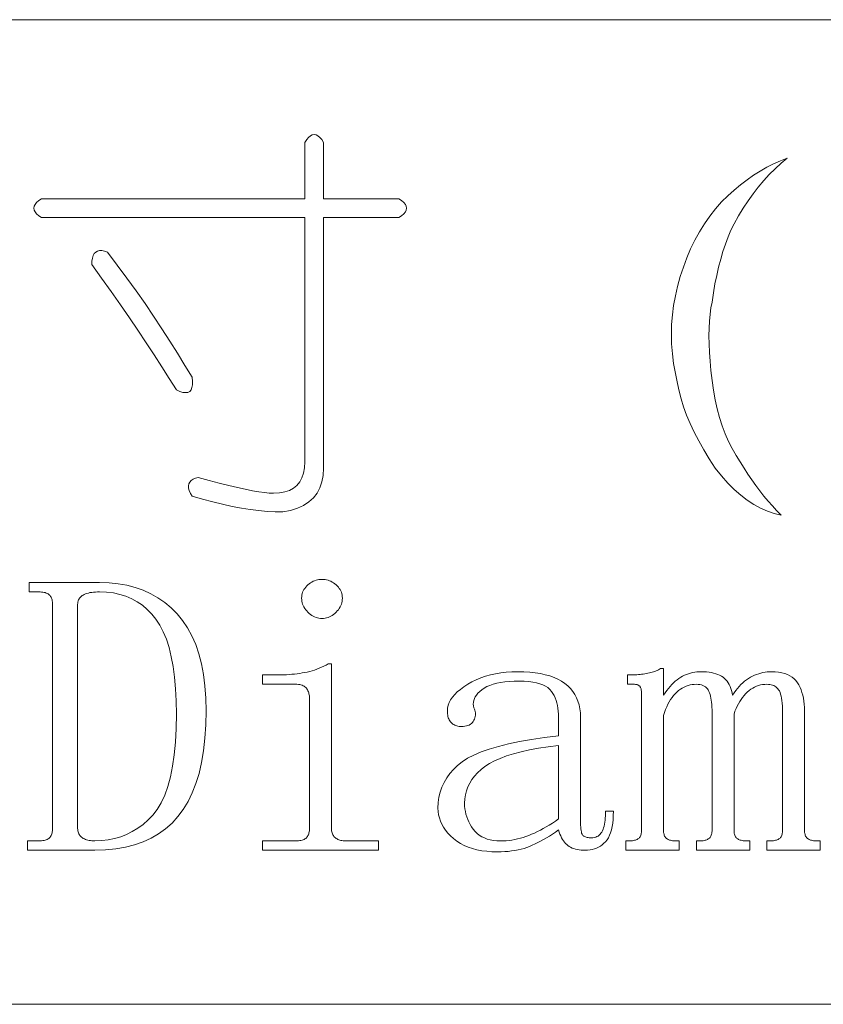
# Model space of a CAD drawing. Extents: x 1 to 297, y 1 to 210.
# Tile 10 of 171: x 8.89 to 13.29, y 45.73 to 51.12. Entities that reach past the tile are written whole.
import ezdxf

# ---------------------------------------------------------------- set-up
doc = ezdxf.new("R2010")
doc.units = 0

msp = doc.modelspace()

# ---------------------------------------------------------------- linework, layer by layer
at = {"color": 7, "lineweight": 13}
for p, q in [((1.3055, 51.1191), (219.3213, 51.1191)), ((1.3055, 45.7306), (175.1082, 45.7306))]:
    msp.add_line(p, q, dxfattribs=at)
for points in [[(10.5512, 50.4477), (10.5512, 50.1391), (10.9626, 50.1391), (10.9781, 50.1289), (10.9901, 50.1186), (10.9986, 50.1083), (11.0038, 50.098), (11.0055, 50.0877), (11.0038, 50.0774), (10.9986, 50.0671), (10.9901, 50.0569), (10.9781, 50.0466), (10.9626, 50.0363), (10.5512, 50.0363), (10.5512, 48.6649), (10.549, 48.6254), (10.5423, 48.5894), (10.5312, 48.5569), (10.5156, 48.5277), (10.4955, 48.502), (10.471, 48.4797), (10.442, 48.4609), (10.4086, 48.4454), (10.3707, 48.4334), (10.3284, 48.4249), (10.2864, 48.4257), (10.2426, 48.4283), (10.1972, 48.4326), (10.1501, 48.4386), (10.1012, 48.4463), (10.0506, 48.4557), (9.9984, 48.4669), (9.9444, 48.4797), (9.8886, 48.4943), (9.8312, 48.5106), (9.8223, 48.527), (9.8161, 48.5421), (9.8127, 48.5558), (9.812, 48.5682), (9.8141, 48.5791), (9.8189, 48.5887), (9.8264, 48.597), (9.8367, 48.6038), (9.8497, 48.6093), (9.8655, 48.6134), (9.9252, 48.5971), (9.9807, 48.5826), (10.0321, 48.5697), (10.0794, 48.5586), (10.1226, 48.5491), (10.1617, 48.5414), (10.1967, 48.5354), (10.2276, 48.5311), (10.2543, 48.5286), (10.2769, 48.5277), (10.3095, 48.5294), (10.3386, 48.5346), (10.3644, 48.5431), (10.3866, 48.5551), (10.4055, 48.5706), (10.4209, 48.5894), (10.4329, 48.6117), (10.4415, 48.6374), (10.4466, 48.6666), (10.4484, 48.6991), (10.4484, 50.0363), (9.0084, 50.0363), (8.9929, 50.0466), (8.9809, 50.0569), (8.9724, 50.0671), (8.9672, 50.0774), (8.9655, 50.0877), (8.9672, 50.098), (8.9724, 50.1083), (8.9809, 50.1186), (8.9929, 50.1289), (9.0084, 50.1391), (10.4484, 50.1391), (10.4484, 50.4477), (10.4586, 50.4631), (10.4689, 50.4751), (10.4792, 50.4837), (10.4895, 50.4889), (10.4998, 50.4906), (10.5101, 50.4889), (10.5204, 50.4837), (10.5306, 50.4751), (10.5409, 50.4631)], [(13.0884, 50.362), (13.0546, 50.3337), (13.0218, 50.3037), (12.9901, 50.272), (12.9594, 50.2386), (12.9298, 50.2034), (12.9012, 50.1666), (12.8736, 50.128), (12.847, 50.0877), (12.8214, 50.0457), (12.7969, 50.002), (12.7803, 49.9669), (12.7647, 49.93), (12.7501, 49.8914), (12.7366, 49.8511), (12.7241, 49.8091), (12.7126, 49.7654), (12.7021, 49.72), (12.6927, 49.6729), (12.6843, 49.624), (12.6769, 49.5734), (12.6708, 49.5414), (12.666, 49.5069), (12.6625, 49.4701), (12.6605, 49.4308), (12.6598, 49.3891), (12.6605, 49.3451), (12.6625, 49.2986), (12.666, 49.2498), (12.6708, 49.1985), (12.6769, 49.1449), (12.6846, 49.091), (12.6941, 49.0393), (12.7052, 48.9895), (12.7181, 48.9419), (12.7326, 48.8963), (12.7489, 48.8527), (12.7669, 48.8113), (12.7866, 48.7718), (12.8081, 48.7345), (12.8312, 48.6991), (12.852, 48.6654), (12.873, 48.6326), (12.8945, 48.6009), (12.9162, 48.5702), (12.9384, 48.5406), (12.9608, 48.5119), (12.9836, 48.4843), (13.0068, 48.4578), (13.0302, 48.4322), (13.0541, 48.4077), (13.0165, 48.4165), (12.9793, 48.429), (12.9425, 48.4453), (12.906, 48.4653), (12.8698, 48.4891), (12.834, 48.5167), (12.7985, 48.5481), (12.7633, 48.5833), (12.7285, 48.6222), (12.6941, 48.6649), (12.6612, 48.7158), (12.631, 48.7657), (12.6036, 48.8145), (12.5789, 48.8623), (12.5569, 48.9091), (12.5377, 48.9549), (12.5213, 48.9997), (12.5076, 49.0434), (12.4966, 49.0861), (12.4884, 49.1277), (12.476, 49.1824), (12.4664, 49.2367), (12.4596, 49.2907), (12.4554, 49.3444), (12.4541, 49.3977), (12.4554, 49.4507), (12.4596, 49.5033), (12.4664, 49.5556), (12.476, 49.6075), (12.4884, 49.6591), (12.5031, 49.7131), (12.5199, 49.7654), (12.5388, 49.816), (12.5597, 49.8649), (12.5826, 49.912), (12.6077, 49.9574), (12.6348, 50.0011), (12.6639, 50.0431), (12.6951, 50.0834), (12.7284, 50.122), (12.7628, 50.1553), (12.7976, 50.1865), (12.8328, 50.2156), (12.8682, 50.2427), (12.9041, 50.2677), (12.9402, 50.2907), (12.9768, 50.3116), (13.0136, 50.3305), (13.0508, 50.3473)], [(9.3684, 49.8477), (9.4224, 49.7761), (9.4746, 49.7051), (9.5252, 49.6348), (9.5741, 49.5652), (9.6212, 49.4963), (9.6666, 49.4281), (9.7104, 49.3605), (9.7524, 49.2937), (9.7926, 49.2275), (9.8312, 49.162), (9.8334, 49.1397), (9.8333, 49.1209), (9.8307, 49.1054), (9.8257, 49.0934), (9.8184, 49.0849), (9.8086, 49.0797), (9.7964, 49.078), (9.7818, 49.0797), (9.7649, 49.0849), (9.7455, 49.0934), (9.7069, 49.1558), (9.6666, 49.2196), (9.6246, 49.2847), (9.5809, 49.3513), (9.5355, 49.4191), (9.4884, 49.4884), (9.4395, 49.559), (9.3889, 49.631), (9.3366, 49.7044), (9.2826, 49.7791), (9.2835, 49.7983), (9.2861, 49.8148), (9.2904, 49.8285), (9.2964, 49.8395), (9.3041, 49.8477), (9.3135, 49.8532), (9.3246, 49.8559), (9.3375, 49.8559), (9.3521, 49.8532)], [(9.0684, 47.9191), (9.0682, 47.9258), (9.0677, 47.9322), (9.0668, 47.9382), (9.0656, 47.9438), (9.0641, 47.9491), (9.0622, 47.9541), (9.06, 47.9587), (9.0574, 47.963), (9.0545, 47.967), (9.0512, 47.9706), (9.0475, 47.9738), (9.0433, 47.9767), (9.0386, 47.9793), (9.0334, 47.9815), (9.0276, 47.9834), (9.0214, 47.985), (9.0146, 47.9862), (9.0073, 47.987), (8.9995, 47.9875), (8.9912, 47.9877), (8.9398, 47.9877), (8.9398, 48.0391), (9.3255, 48.0391), (9.3776, 48.0374), (9.4275, 48.0323), (9.4753, 48.0237), (9.5209, 48.0117), (9.5644, 47.9963), (9.6058, 47.9774), (9.645, 47.9551), (9.6821, 47.9294), (9.717, 47.9003), (9.7498, 47.8677), (9.7799, 47.8315), (9.8069, 47.7916), (9.8307, 47.7479), (9.8513, 47.7004), (9.8687, 47.6491), (9.883, 47.5941), (9.8941, 47.5353), (9.902, 47.4727), (9.9068, 47.4064), (9.9084, 47.3363), (9.9068, 47.2595), (9.9022, 47.187), (9.8945, 47.1186), (9.8837, 47.0545), (9.8698, 46.9945), (9.8528, 46.9387), (9.8328, 46.8872), (9.8096, 46.8398), (9.7834, 46.7967), (9.7541, 46.7577), (9.7218, 46.7227), (9.6865, 46.6914), (9.6484, 46.6637), (9.6073, 46.6398), (9.5634, 46.6195), (9.5165, 46.6029), (9.4667, 46.59), (9.414, 46.5808), (9.3583, 46.5753), (9.2998, 46.5734), (8.9312, 46.5734), (8.9312, 46.6249), (8.9912, 46.6249), (8.9995, 46.625), (9.0073, 46.6255), (9.0146, 46.6264), (9.0214, 46.6276), (9.0276, 46.6291), (9.0334, 46.631), (9.0386, 46.6333), (9.0433, 46.6358), (9.0475, 46.6387), (9.0512, 46.642), (9.0545, 46.6456), (9.0574, 46.6495), (9.06, 46.6538), (9.0622, 46.6585), (9.0641, 46.6634), (9.0656, 46.6687), (9.0668, 46.6744), (9.0677, 46.6804), (9.0682, 46.6867), (9.0684, 46.6934)], [(10.5426, 48.0563), (10.5511, 48.056), (10.5594, 48.0551), (10.5676, 48.0536), (10.5756, 48.0515), (10.5834, 48.0488), (10.591, 48.0455), (10.5984, 48.0416), (10.6057, 48.0371), (10.6128, 48.032), (10.6198, 48.0263), (10.6263, 48.0202), (10.6321, 48.0138), (10.6373, 48.0071), (10.6417, 48.0002), (10.6455, 47.9931), (10.6486, 47.9857), (10.651, 47.978), (10.6527, 47.9701), (10.6537, 47.9619), (10.6541, 47.9534), (10.6537, 47.9449), (10.6527, 47.9366), (10.651, 47.9285), (10.6486, 47.9205), (10.6455, 47.9127), (10.6417, 47.9051), (10.6373, 47.8976), (10.6321, 47.8903), (10.6263, 47.8832), (10.6198, 47.8763), (10.6128, 47.8698), (10.6057, 47.8639), (10.5984, 47.8588), (10.591, 47.8543), (10.5834, 47.8506), (10.5756, 47.8475), (10.5676, 47.8451), (10.5594, 47.8434), (10.5511, 47.8423), (10.5426, 47.842), (10.5342, 47.8423), (10.5258, 47.8434), (10.5177, 47.8451), (10.5097, 47.8475), (10.5019, 47.8506), (10.4943, 47.8543), (10.4868, 47.8588), (10.4796, 47.8639), (10.4724, 47.8698), (10.4655, 47.8763), (10.459, 47.8832), (10.4532, 47.8903), (10.448, 47.8976), (10.4436, 47.9051), (10.4398, 47.9127), (10.4367, 47.9205), (10.4343, 47.9285), (10.4326, 47.9366), (10.4316, 47.9449), (10.4312, 47.9534), (10.4316, 47.9619), (10.4326, 47.9701), (10.4343, 47.978), (10.4367, 47.9857), (10.4398, 47.9931), (10.4436, 48.0002), (10.448, 48.0071), (10.4532, 48.0138), (10.459, 48.0202), (10.4655, 48.0263), (10.4724, 48.032), (10.4796, 48.0371), (10.4868, 48.0416), (10.4943, 48.0455), (10.5019, 48.0488), (10.5097, 48.0515), (10.5177, 48.0536), (10.5258, 48.0551), (10.5342, 48.056)], [(9.7455, 47.3191), (9.7444, 47.3907), (9.741, 47.4578), (9.7355, 47.5206), (9.7277, 47.579), (9.7176, 47.6331), (9.7054, 47.6827), (9.6909, 47.728), (9.6742, 47.769), (9.6552, 47.8055), (9.6341, 47.8377), (9.6109, 47.8662), (9.5861, 47.8917), (9.5595, 47.9142), (9.5312, 47.9337), (9.5012, 47.9502), (9.4695, 47.9637), (9.4361, 47.9742), (9.4009, 47.9817), (9.3641, 47.9862), (9.3255, 47.9877), (9.3138, 47.9875), (9.3027, 47.987), (9.2922, 47.9862), (9.2823, 47.985), (9.273, 47.9834), (9.2643, 47.9815), (9.2562, 47.9793), (9.2487, 47.9767), (9.2418, 47.9738), (9.2355, 47.9706), (9.2298, 47.967), (9.2247, 47.963), (9.2202, 47.9587), (9.2163, 47.9541), (9.213, 47.9491), (9.2103, 47.9438), (9.2082, 47.9382), (9.2067, 47.9322), (9.2058, 47.9258), (9.2055, 47.9191), (9.2055, 46.6934), (9.2058, 46.6867), (9.2065, 46.6804), (9.2078, 46.6744), (9.2096, 46.6687), (9.2119, 46.6634), (9.2148, 46.6585), (9.2181, 46.6538), (9.222, 46.6495), (9.2263, 46.6456), (9.2312, 46.642), (9.2365, 46.6387), (9.2422, 46.6358), (9.2482, 46.6333), (9.2545, 46.631), (9.2612, 46.6291), (9.2682, 46.6276), (9.2756, 46.6264), (9.2833, 46.6255), (9.2914, 46.625), (9.2998, 46.6249), (9.3369, 46.6263), (9.3728, 46.6305), (9.4075, 46.6376), (9.441, 46.6475), (9.4734, 46.6602), (9.5045, 46.6758), (9.5344, 46.6942), (9.5631, 46.7154), (9.5906, 46.7394), (9.6169, 46.7663), (9.6414, 46.7973), (9.6632, 46.8337), (9.6825, 46.8754), (9.6992, 46.9226), (9.7134, 46.9752), (9.7249, 47.0332), (9.7339, 47.0966), (9.7404, 47.1654), (9.7442, 47.2396)], [(10.4741, 47.4049), (10.4739, 47.4116), (10.4734, 47.4181), (10.4725, 47.4243), (10.4713, 47.4302), (10.4698, 47.4359), (10.4679, 47.4414), (10.4657, 47.4466), (10.4631, 47.4515), (10.4602, 47.4562), (10.4569, 47.4606), (10.4532, 47.4646), (10.449, 47.4683), (10.4443, 47.4715), (10.4391, 47.4743), (10.4334, 47.4766), (10.4271, 47.4786), (10.4203, 47.4801), (10.413, 47.4811), (10.4052, 47.4818), (10.3969, 47.482), (10.2169, 47.482), (10.2169, 47.5334), (10.3026, 47.5334), (10.318, 47.5336), (10.3332, 47.5339), (10.3482, 47.5346), (10.363, 47.5355), (10.3776, 47.5366), (10.3921, 47.5381), (10.4064, 47.5397), (10.4206, 47.5417), (10.4346, 47.5438), (10.4484, 47.5463), (10.462, 47.5491), (10.4754, 47.5523), (10.4887, 47.5559), (10.5018, 47.56), (10.5148, 47.5645), (10.5276, 47.5694), (10.5402, 47.5748), (10.5526, 47.5806), (10.5648, 47.5868), (10.5769, 47.5934), (10.5941, 47.5934), (10.5941, 46.6934), (10.5943, 46.6867), (10.5949, 46.6804), (10.596, 46.6744), (10.5975, 46.6687), (10.5994, 46.6634), (10.6018, 46.6585), (10.6046, 46.6538), (10.6078, 46.6495), (10.6114, 46.6456), (10.6155, 46.642), (10.6199, 46.6387), (10.6246, 46.6358), (10.6295, 46.6333), (10.6347, 46.631), (10.6401, 46.6291), (10.6458, 46.6276), (10.6518, 46.6264), (10.658, 46.6255), (10.6645, 46.625), (10.6712, 46.6249), (10.8512, 46.6249), (10.8512, 46.5734), (10.2169, 46.5734), (10.2169, 46.6249), (10.3969, 46.6249), (10.4052, 46.625), (10.413, 46.6255), (10.4203, 46.6264), (10.4271, 46.6276), (10.4334, 46.6291), (10.4391, 46.631), (10.4443, 46.6333), (10.449, 46.6358), (10.4532, 46.6387), (10.4569, 46.642), (10.4602, 46.6456), (10.4631, 46.6495), (10.4657, 46.6538), (10.4679, 46.6585), (10.4698, 46.6634), (10.4713, 46.6687), (10.4725, 46.6744), (10.4734, 46.6804), (10.4739, 46.6867), (10.4741, 46.6934)], [(11.5026, 46.5649), (11.4725, 46.5656), (11.4437, 46.5678), (11.4162, 46.5714), (11.3902, 46.5765), (11.3655, 46.5831), (11.3422, 46.5911), (11.3202, 46.6006), (11.2997, 46.6115), (11.2805, 46.6239), (11.2626, 46.6377), (11.2464, 46.6525), (11.2318, 46.6677), (11.2189, 46.6834), (11.2078, 46.6994), (11.1984, 46.7159), (11.1906, 46.7329), (11.1846, 46.7502), (11.1804, 46.768), (11.1778, 46.7862), (11.1769, 46.8049), (11.1783, 46.8352), (11.1822, 46.8643), (11.1889, 46.8924), (11.1982, 46.9194), (11.2101, 46.9452), (11.2248, 46.9699), (11.242, 46.9936), (11.262, 47.0161), (11.2845, 47.0374), (11.3098, 47.0577), (11.339, 47.0769), (11.3734, 47.0949), (11.413, 47.1118), (11.4579, 47.1277), (11.508, 47.1424), (11.5633, 47.1559), (11.6239, 47.1684), (11.6897, 47.1798), (11.7607, 47.19), (11.8369, 47.1991), (11.8369, 47.302), (11.8365, 47.3188), (11.8354, 47.3351), (11.8335, 47.3507), (11.8308, 47.3658), (11.8273, 47.3802), (11.823, 47.3941), (11.818, 47.4073), (11.8122, 47.4199), (11.8057, 47.432), (11.7984, 47.4434), (11.7897, 47.454), (11.779, 47.4635), (11.7663, 47.4718), (11.7517, 47.4791), (11.7351, 47.4852), (11.7166, 47.4902), (11.6961, 47.4941), (11.6736, 47.4969), (11.6491, 47.4986), (11.6226, 47.4991), (11.5944, 47.4987), (11.5678, 47.4973), (11.5429, 47.4949), (11.5198, 47.4916), (11.4984, 47.4874), (11.4786, 47.4822), (11.4606, 47.476), (11.4444, 47.469), (11.4298, 47.461), (11.4169, 47.452), (11.4057, 47.4425), (11.396, 47.433), (11.3879, 47.4233), (11.3813, 47.4136), (11.3762, 47.4038), (11.3727, 47.3939), (11.3707, 47.3839), (11.3703, 47.3738), (11.3714, 47.3637), (11.3741, 47.3534), (11.3772, 47.3466), (11.3796, 47.3397), (11.3813, 47.3329), (11.3823, 47.326), (11.3826, 47.3191), (11.3823, 47.3123), (11.3813, 47.3054), (11.3796, 47.2986), (11.3772, 47.2917), (11.3741, 47.2849), (11.3703, 47.2783), (11.3658, 47.2725), (11.3607, 47.2674), (11.3549, 47.2629), (11.3484, 47.2591), (11.3412, 47.2561), (11.3333, 47.2537), (11.3247, 47.2519), (11.3154, 47.2509), (11.3055, 47.2506), (11.2988, 47.2508), (11.2923, 47.2514), (11.2861, 47.2525), (11.2801, 47.254), (11.2744, 47.2559), (11.269, 47.2583), (11.2638, 47.2611), (11.2589, 47.2643), (11.2542, 47.2679), (11.2498, 47.272), (11.2457, 47.2765), (11.2421, 47.2814), (11.2389, 47.2868), (11.2361, 47.2926), (11.2337, 47.2988), (11.2318, 47.3054), (11.2303, 47.3125), (11.2292, 47.32), (11.2286, 47.3279), (11.2284, 47.3363), (11.2295, 47.3516), (11.2328, 47.3668), (11.2384, 47.3818), (11.2462, 47.3966), (11.2562, 47.4113), (11.2685, 47.4258), (11.283, 47.4401), (11.2997, 47.4542), (11.3186, 47.4682), (11.3398, 47.482), (11.3626, 47.495), (11.3864, 47.5067), (11.4113, 47.517), (11.4372, 47.5259), (11.4641, 47.5334), (11.492, 47.5396), (11.521, 47.5444), (11.551, 47.5478), (11.582, 47.5499), (11.6141, 47.5506), (11.6475, 47.5499), (11.6792, 47.548), (11.7092, 47.5448), (11.7375, 47.5403), (11.7641, 47.5345), (11.7889, 47.5274), (11.8121, 47.5191), (11.8335, 47.5094), (11.8532, 47.4985), (11.8712, 47.4863), (11.8875, 47.4729), (11.9021, 47.4583), (11.9149, 47.4427), (11.9261, 47.4259), (11.9355, 47.4081), (11.9432, 47.3891), (11.9492, 47.369), (11.9535, 47.3478), (11.9561, 47.3254), (11.9569, 47.302), (11.9569, 46.7363), (11.9571, 46.7231), (11.9574, 46.7111), (11.9581, 46.7002), (11.959, 46.6903), (11.9601, 46.6816), (11.9616, 46.6741), (11.9632, 46.6676), (11.9652, 46.6622), (11.9673, 46.658), (11.9698, 46.6549), (11.9726, 46.6524), (11.9758, 46.6502), (11.9794, 46.6483), (11.9835, 46.6466), (11.988, 46.6452), (11.9929, 46.6441), (11.9983, 46.6432), (12.0041, 46.6425), (12.0103, 46.6421), (12.0169, 46.642), (12.0252, 46.6424), (12.033, 46.6435), (12.0403, 46.6455), (12.0471, 46.6482), (12.0534, 46.6516), (12.0591, 46.6559), (12.0643, 46.6609), (12.069, 46.6667), (12.0732, 46.6732), (12.0769, 46.6806), (12.0802, 46.6886), (12.0831, 46.6972), (12.0857, 46.7064), (12.0879, 46.7162), (12.0898, 46.7266), (12.0913, 46.7377), (12.0925, 46.7493), (12.0934, 46.7615), (12.0939, 46.7743), (12.0941, 46.7877), (12.1369, 46.7877), (12.1365, 46.7644), (12.1352, 46.7426), (12.1331, 46.7223), (12.1301, 46.7034), (12.1262, 46.6859), (12.1215, 46.6699), (12.1159, 46.6554), (12.1095, 46.6423), (12.1022, 46.6307), (12.0941, 46.6206), (12.0852, 46.6116), (12.0759, 46.6036), (12.066, 46.5965), (12.0557, 46.5904), (12.0448, 46.5852), (12.0334, 46.581), (12.0215, 46.5777), (12.009, 46.5753), (11.9961, 46.5739), (11.9826, 46.5734), (11.9709, 46.5737), (11.9597, 46.5745), (11.949, 46.5757), (11.9388, 46.5775), (11.9291, 46.5799), (11.9199, 46.5827), (11.9112, 46.586), (11.9031, 46.5899), (11.8955, 46.5943), (11.8884, 46.5991), (11.8817, 46.6046), (11.8753, 46.6108), (11.8693, 46.6177), (11.8637, 46.6252), (11.8584, 46.6334), (11.8534, 46.6423), (11.8488, 46.6519), (11.8445, 46.6622), (11.8405, 46.6732), (11.8369, 46.6849), (11.8199, 46.6732), (11.8032, 46.6621), (11.7867, 46.6516), (11.7704, 46.6417), (11.7544, 46.6324), (11.7387, 46.6237), (11.7232, 46.6156), (11.708, 46.6081), (11.6931, 46.6012), (11.6784, 46.5949), (11.6635, 46.5892), (11.648, 46.5841), (11.6319, 46.5796), (11.6153, 46.5757), (11.598, 46.5724), (11.5801, 46.5697), (11.5617, 46.5676), (11.5426, 46.5661), (11.5229, 46.5652)], [(12.2398, 47.5334), (12.2484, 47.5335), (12.2569, 47.5338), (12.2655, 47.5342), (12.2741, 47.5348), (12.2826, 47.5356), (12.2912, 47.5365), (12.2998, 47.5376), (12.3084, 47.5389), (12.3169, 47.5404), (12.3255, 47.542), (12.3339, 47.5438), (12.342, 47.5458), (12.3497, 47.5479), (12.357, 47.5502), (12.3641, 47.5527), (12.3708, 47.5554), (12.3771, 47.5582), (12.3831, 47.5612), (12.3888, 47.5644), (12.3941, 47.5677), (12.4112, 47.5677), (12.4112, 47.422), (12.4199, 47.4353), (12.4287, 47.4479), (12.4377, 47.4597), (12.4469, 47.4707), (12.4562, 47.4809), (12.4657, 47.4904), (12.4754, 47.4991), (12.4853, 47.507), (12.4953, 47.5142), (12.5055, 47.5206), (12.5159, 47.5263), (12.5264, 47.5314), (12.5371, 47.5359), (12.548, 47.5398), (12.5591, 47.5431), (12.5703, 47.5458), (12.5817, 47.5479), (12.5933, 47.5494), (12.605, 47.5503), (12.6169, 47.5506), (12.632, 47.5503), (12.6464, 47.5494), (12.6601, 47.5479), (12.6732, 47.5458), (12.6855, 47.5431), (12.6972, 47.5398), (12.7081, 47.5359), (12.7184, 47.5314), (12.728, 47.5263), (12.7369, 47.5206), (12.7452, 47.5142), (12.7527, 47.507), (12.7596, 47.4991), (12.7657, 47.4904), (12.7712, 47.4809), (12.776, 47.4707), (12.7801, 47.4597), (12.7836, 47.4479), (12.7863, 47.4353), (12.7884, 47.422), (12.7971, 47.4353), (12.806, 47.4479), (12.8152, 47.4597), (12.8247, 47.4707), (12.8344, 47.4809), (12.8444, 47.4904), (12.8547, 47.4991), (12.8652, 47.507), (12.8759, 47.5142), (12.8869, 47.5206), (12.8981, 47.5263), (12.9094, 47.5314), (12.9207, 47.5359), (12.9322, 47.5398), (12.9437, 47.5431), (12.9553, 47.5458), (12.967, 47.5479), (12.9788, 47.5494), (12.9907, 47.5503), (13.0026, 47.5506), (13.0226, 47.55), (13.0412, 47.5482), (13.0586, 47.5452), (13.0746, 47.541), (13.0894, 47.5356), (13.1029, 47.529), (13.1151, 47.5212), (13.1261, 47.5122), (13.1357, 47.502), (13.1441, 47.4906), (13.1514, 47.4782), (13.158, 47.4652), (13.1637, 47.4515), (13.1688, 47.4371), (13.173, 47.422), (13.1765, 47.4062), (13.1792, 47.3898), (13.1811, 47.3726), (13.1823, 47.3548), (13.1826, 47.3363), (13.1826, 46.6849), (13.1828, 46.6782), (13.1833, 46.672), (13.1842, 46.6662), (13.1854, 46.6609), (13.1869, 46.6559), (13.1888, 46.6514), (13.191, 46.6474), (13.1936, 46.6437), (13.1965, 46.6405), (13.1998, 46.6377), (13.2034, 46.6353), (13.2073, 46.6331), (13.2116, 46.6312), (13.2162, 46.6295), (13.2212, 46.6281), (13.2265, 46.6269), (13.2322, 46.626), (13.2382, 46.6254), (13.2445, 46.625), (13.2512, 46.6249), (13.2684, 46.6249), (13.2684, 46.5734), (12.9769, 46.5734), (12.9769, 46.6249), (12.9941, 46.6249), (13.0008, 46.625), (13.0071, 46.6254), (13.0131, 46.626), (13.0188, 46.6269), (13.0241, 46.6281), (13.029, 46.6295), (13.0337, 46.6312), (13.038, 46.6331), (13.0419, 46.6353), (13.0455, 46.6377), (13.0488, 46.6405), (13.0517, 46.6437), (13.0542, 46.6474), (13.0565, 46.6514), (13.0584, 46.6559), (13.0599, 46.6609), (13.0611, 46.6662), (13.062, 46.672), (13.0625, 46.6782), (13.0626, 46.6849), (13.0626, 47.3277), (13.0624, 47.3459), (13.0618, 47.3629), (13.0607, 47.3785), (13.0592, 47.3929), (13.0573, 47.4059), (13.0549, 47.4177), (13.0521, 47.4282), (13.0489, 47.4374), (13.0453, 47.4454), (13.0412, 47.452), (13.0367, 47.4577), (13.0318, 47.4628), (13.0264, 47.4673), (13.0206, 47.4712), (13.0144, 47.4745), (13.0078, 47.4772), (13.0007, 47.4793), (12.9932, 47.4808), (12.9853, 47.4817), (12.9769, 47.482), (12.9651, 47.4816), (12.9534, 47.4803), (12.9421, 47.4781), (12.931, 47.4751), (12.9201, 47.4713), (12.9096, 47.4666), (12.8992, 47.461), (12.8892, 47.4546), (12.8793, 47.4473), (12.8698, 47.4391), (12.8606, 47.4302), (12.8518, 47.4206), (12.8434, 47.4103), (12.8355, 47.3994), (12.828, 47.3877), (12.8209, 47.3754), (12.8143, 47.3623), (12.8081, 47.3486), (12.8023, 47.3342), (12.7969, 47.3191), (12.7969, 46.6849), (12.7971, 46.6782), (12.7976, 46.672), (12.7985, 46.6662), (12.7997, 46.6609), (12.8012, 46.6559), (12.8031, 46.6514), (12.8053, 46.6474), (12.8079, 46.6437), (12.8108, 46.6405), (12.8141, 46.6377), (12.8177, 46.6353), (12.8216, 46.6331), (12.8259, 46.6312), (12.8305, 46.6295), (12.8355, 46.6281), (12.8408, 46.6269), (12.8465, 46.626), (12.8525, 46.6254), (12.8588, 46.625), (12.8655, 46.6249), (12.8826, 46.6249), (12.8826, 46.5734), (12.5912, 46.5734), (12.5912, 46.6249), (12.6084, 46.6249), (12.615, 46.625), (12.6214, 46.6254), (12.6274, 46.626), (12.633, 46.6269), (12.6384, 46.6281), (12.6433, 46.6295), (12.648, 46.6312), (12.6522, 46.6331), (12.6562, 46.6353), (12.6598, 46.6377), (12.663, 46.6405), (12.666, 46.6437), (12.6685, 46.6474), (12.6708, 46.6514), (12.6726, 46.6559), (12.6742, 46.6609), (12.6754, 46.6662), (12.6762, 46.672), (12.6768, 46.6782), (12.6769, 46.6849), (12.6769, 47.3277), (12.6768, 47.3428), (12.6762, 47.357), (12.6754, 47.3705), (12.6742, 47.3833), (12.6726, 47.3952), (12.6708, 47.4064), (12.6685, 47.4168), (12.666, 47.4265), (12.663, 47.4353), (12.6598, 47.4434), (12.656, 47.4508), (12.6516, 47.4573), (12.6464, 47.4631), (12.6406, 47.4681), (12.6341, 47.4724), (12.6269, 47.4758), (12.619, 47.4785), (12.6104, 47.4805), (12.6012, 47.4816), (12.5912, 47.482), (12.5793, 47.4816), (12.5677, 47.4803), (12.5564, 47.4781), (12.5453, 47.4751), (12.5344, 47.4713), (12.5238, 47.4666), (12.5135, 47.461), (12.5034, 47.4546), (12.4936, 47.4473), (12.4841, 47.4391), (12.4749, 47.4301), (12.4661, 47.4203), (12.4577, 47.4096), (12.4498, 47.398), (12.4423, 47.3856), (12.4352, 47.3723), (12.4286, 47.3581), (12.4224, 47.3431), (12.4166, 47.3273), (12.4112, 47.3106), (12.4112, 46.6849), (12.4114, 46.6782), (12.4119, 46.672), (12.4128, 46.6662), (12.414, 46.6609), (12.4155, 46.6559), (12.4174, 46.6514), (12.4196, 46.6474), (12.4222, 46.6437), (12.4251, 46.6405), (12.4284, 46.6377), (12.432, 46.6353), (12.4359, 46.6331), (12.4402, 46.6312), (12.4448, 46.6295), (12.4498, 46.6281), (12.4551, 46.6269), (12.4608, 46.626), (12.4668, 46.6254), (12.4731, 46.625), (12.4798, 46.6249), (12.4969, 46.6249), (12.4969, 46.5734), (12.2055, 46.5734), (12.2055, 46.6249), (12.2226, 46.6249), (12.2293, 46.625), (12.2357, 46.6254), (12.2417, 46.626), (12.2473, 46.6269), (12.2526, 46.6281), (12.2576, 46.6295), (12.2622, 46.6312), (12.2665, 46.6331), (12.2705, 46.6353), (12.2741, 46.6377), (12.2773, 46.6405), (12.2802, 46.6437), (12.2828, 46.6474), (12.285, 46.6514), (12.2869, 46.6559), (12.2885, 46.6609), (12.2897, 46.6662), (12.2905, 46.672), (12.291, 46.6782), (12.2912, 46.6849), (12.2912, 47.4306), (12.2911, 47.4356), (12.2909, 47.4403), (12.2904, 47.4448), (12.2898, 47.4491), (12.2891, 47.4531), (12.2881, 47.4568), (12.287, 47.4603), (12.2857, 47.4635), (12.2843, 47.4664), (12.2826, 47.4691), (12.2808, 47.4716), (12.2785, 47.4738), (12.276, 47.4757), (12.273, 47.4774), (12.2698, 47.4788), (12.2662, 47.4799), (12.2622, 47.4808), (12.258, 47.4815), (12.2533, 47.4819), (12.2484, 47.482), (12.2141, 47.482), (12.2141, 47.5334)], [(11.3226, 46.8306), (11.3231, 46.8153), (11.3245, 46.8002), (11.3269, 46.7854), (11.3302, 46.7709), (11.3344, 46.7566), (11.3396, 46.7426), (11.3457, 46.7289), (11.3528, 46.7154), (11.3608, 46.7021), (11.3698, 46.6891), (11.3798, 46.6769), (11.3909, 46.666), (11.4031, 46.6564), (11.4164, 46.648), (11.4309, 46.6409), (11.4464, 46.6351), (11.4631, 46.6306), (11.4809, 46.6274), (11.4998, 46.6255), (11.5198, 46.6249), (11.5352, 46.6252), (11.5506, 46.6261), (11.5661, 46.6276), (11.5815, 46.6297), (11.5969, 46.6324), (11.6124, 46.6357), (11.6278, 46.6396), (11.6432, 46.6441), (11.6586, 46.6492), (11.6741, 46.6549), (11.6896, 46.6612), (11.7053, 46.6681), (11.7211, 46.6756), (11.7372, 46.6837), (11.7534, 46.6924), (11.7697, 46.7017), (11.7863, 46.7116), (11.803, 46.7221), (11.8199, 46.7332), (11.8369, 46.7449), (11.8369, 47.1477), (11.7804, 47.1404), (11.7276, 47.1321), (11.6783, 47.1229), (11.6326, 47.1127), (11.5905, 47.1016), (11.552, 47.0896), (11.5171, 47.0766), (11.4858, 47.0627), (11.4582, 47.0478), (11.4341, 47.032), (11.4129, 47.0153), (11.394, 46.9979), (11.3772, 46.9797), (11.3628, 46.9607), (11.3505, 46.9409), (11.3405, 46.9204), (11.3327, 46.8991), (11.3271, 46.877), (11.3238, 46.8542)]]:
    msp.add_lwpolyline(points, close=True, dxfattribs=at)

doc.saveas('drawing.dxf')
